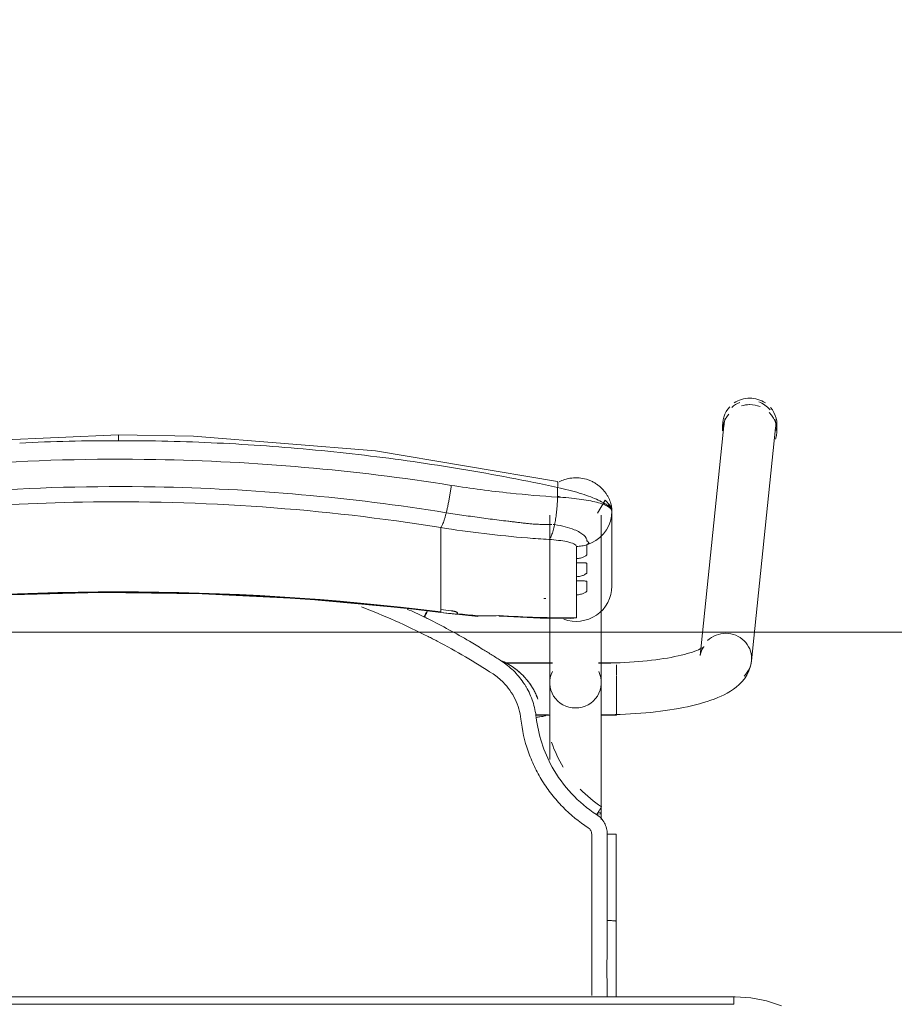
# Model space of a CAD drawing. Header units: metres. Extents: x 3 to 43.5, y -74 to -48.5.
# Tile 105 of 209: x 37.01 to 37.361, y -56.584 to -56.189. Entities that reach past the tile are written whole.
import ezdxf

# ---------------------------------------------------------------- set-up
doc = ezdxf.new("R2010")
doc.units = ezdxf.units.M
doc.layers.add('1PAV - FRIG_dwg', color=7, linetype='Continuous', lineweight=18, true_color=0x767676)
doc.layers.add('TUB_FRIGO', color=30, linetype='Continuous', lineweight=18, true_color=0xff7f00)
doc.layers.add('I-FURN', color=7, linetype='Continuous', lineweight=18)

# ---------------------------------------------------------------- blocks, each defined once
blk = doc.blocks.new('ConjuntoParaAlunoTamanho6 - CJA06_ConjuntoParaAlunoTamanho6-V23-1PAV - FRIGORÍFICA')
at = {"layer": 'I-FURN', "color": 253, "true_color": 0xaaaaaa}
for p, q in [((0.24321, 0.29526), (0.23354, 0.20182)), ((0.24254, 0.29456), (0.24254, 0.29197)), ((0.25413, 0.19969), (0.2638, 0.29312)), ((0.2643, 0.29197), (0.2643, 0.29456)), ((0.17315, 0.25812), (0.17315, 0.19097)), ((0.19385, 0.19097), (0.19385, 0.25812)), ((0.1981, 0.22964), (0.1981, 0.25969)), ((0.12943, 0.2438), (0.12943, 0.25317)), ((0.17457, 0.25441), (0.17513, 0.25435)), ((0.1959, 0.25221), (0.19685, 0.25395)), ((0.19685, 0.25395), (0.19754, 0.2558)), ((0.19471, 0.25062), (0.1959, 0.25221)), ((0.12943, 0.24214), (0.12943, 0.2438)), ((0.12943, 0.24214), (0.12943, 0.23653)), ((0.18386, 0.23904), (0.18386, 0.24073)), ((0.12943, 0.23653), (0.12943, 0.23486)), ((0.12943, 0.23486), (0.12943, 0.22925)), ((0.18386, 0.23176), (0.18386, 0.23345)), ((0.12943, 0.22759), (0.12943, 0.22925)), ((0.12943, 0.22759), (0.12943, 0.22197)), ((0.18386, 0.21701), (0.18386, 0.22617)), ((0.12943, 0.22031), (0.12943, 0.22197)), ((0.12946, 0.21915), (0.14434, 0.21757)), ((0.17944, 0.21689), (0.18173, 0.21678)), ((0.17429, 0.19894), (0.15474, 0.19894)), ((0.17429, 0.19879), (0.15494, 0.19879)), ((0.2, 0.19894), (0.19271, 0.19894)), ((0.19385, 0.19879), (0.19271, 0.19879)), ((0.19385, 0.19845), (0.19385, 0.19879)), ((0.19385, 0.19764), (0.19385, 0.19845)), ((0.2, 0.1938), (0.2, 0.19814)), ((0.19385, 0.1916), (0.19385, 0.19367)), ((0.2, 0.18573), (0.2, 0.19364)), ((0.19385, 0.18582), (0.19385, 0.18688)), ((0.19385, 0.18301), (0.19385, 0.18582)), ((0.2, 0.17794), (0.2, 0.1856)), ((0.16757, 0.17809), (0.17268, 0.17809)), ((0.1676, 0.17794), (0.17323, 0.17794)), ((0.19377, 0.17794), (0.2, 0.17794)), ((0.19385, 0.17809), (0.19385, 0.17951)), ((0.19385, 0.13604), (0.19385, 0.13857)), ((0.19983, 0.13021), (0.19982, 0.0953)), ((0.19982, 0.06497), (0.19982, 0.0953)), ((0.247, 0.06497), (-0.247, 0.06497)), ((0.247, 0.06497), (-0.247, 0.06497)), ((0.247, 0.06497), (0.247, 0.06197))]:
    blk.add_line(p, q, dxfattribs=at)
at = {"layer": 'I-FURN', "color": 253, "true_color": 0xaaaaaa, "flags": 128}
for points in [[(0.0001, 0.2904), (-0.07267, 0.28721), (-0.14486, 0.2777), (-0.17603, 0.27161)], [(0.17623, 0.27161), (0.10331, 0.28398), (0.03018, 0.28985), (0.0001, 0.2904)], [(0.17627, 0.2654), (0.17627, 0.26637), (0.17627, 0.26734), (0.17627, 0.26831), (0.17627, 0.26928)], [(0.1981, 0.25971), (0.19792, 0.26092), (0.19739, 0.26208), (0.1954, 0.2642), (0.19227, 0.25896)], [(0.19754, 0.2558), (0.19796, 0.25773), (0.1981, 0.25969)], [(0.1981, 0.25971), (0.1981, 0.2522), (0.1981, 0.24468)], [(0.1981, 0.22964), (0.1981, 0.23715), (0.1981, 0.24467), (0.1981, 0.25218), (0.1981, 0.25969)], [(0.19172, 0.24799), (0.19331, 0.2492), (0.19471, 0.25062)], [(0.18386, 0.24073), (0.18386, 0.24195), (0.18386, 0.24317), (0.18386, 0.24439), (0.18386, 0.24561)], [(0.1881, 0.24628), (0.18997, 0.24701), (0.19172, 0.24799)], [(0.1881, 0.24628), (0.1881, 0.24532), (0.1881, 0.24435), (0.1881, 0.24339), (0.1881, 0.24243)], [(0.18386, 0.23345), (0.18386, 0.23485), (0.18386, 0.23624), (0.18386, 0.23764), (0.18386, 0.23904)], [(0.1881, 0.23868), (0.1881, 0.2378), (0.1881, 0.23692), (0.1881, 0.23603), (0.1881, 0.23515)], [(0.18386, 0.22617), (0.18386, 0.22757), (0.18386, 0.22897), (0.18386, 0.23036), (0.18386, 0.23176)], [(0.1881, 0.23141), (0.1881, 0.23052), (0.1881, 0.22964), (0.1881, 0.22876), (0.1881, 0.22787)], [(-0.12926, 0.21915), (-0.08865, 0.22342), (-0.0479, 0.2261), (-0.00707, 0.22717), (0.03376, 0.22666), (0.07455, 0.22454), (0.11521, 0.22083), (0.12946, 0.21915)], [(0.12943, 0.21937), (0.12943, 0.21961), (0.12943, 0.21984), (0.12943, 0.22007), (0.12943, 0.22031)], [(0.1361, 0.21901), (0.1361, 0.21893), (0.1361, 0.21886), (0.1361, 0.21878), (0.1361, 0.2187)], [(0.15351, 0.21761), (0.16928, 0.2169), (0.18131, 0.21677)], [(0.18173, 0.21678), (0.18279, 0.21686), (0.18386, 0.21701)], [(0.23507, 0.20536), (0.23501, 0.20531), (0.23482, 0.20518), (0.23451, 0.20499), (0.23408, 0.20476), (0.23355, 0.20449), (0.23291, 0.2042), (0.23217, 0.20389), (0.23133, 0.20358), (0.23041, 0.20326), (0.22941, 0.20294), (0.22832, 0.20262), (0.22717, 0.2023), (0.22594, 0.20199), (0.22464, 0.20169), (0.22328, 0.2014), (0.22186, 0.20112), (0.22039, 0.20086), (0.21886, 0.2006), (0.21729, 0.20036), (0.21567, 0.20014), (0.214, 0.19993), (0.2123, 0.19973), (0.21057, 0.19956), (0.2088, 0.1994), (0.207, 0.19926), (0.20518, 0.19913), (0.20334, 0.19903), (0.20148, 0.19894), (0.19961, 0.19888), (0.19772, 0.19883), (0.19583, 0.1988), (0.19394, 0.19879), (0.19385, 0.19879)], [(0.23354, 0.20182), (0.23373, 0.20287), (0.23403, 0.20376), (0.23437, 0.20445), (0.23469, 0.20492), (0.23492, 0.20521), (0.23505, 0.20534), (0.23507, 0.20536)], [(0.25413, 0.19969), (0.25375, 0.19762), (0.25311, 0.19572), (0.25226, 0.19403), (0.25129, 0.19256), (0.25023, 0.19128), (0.24913, 0.19017), (0.24799, 0.18919), (0.24683, 0.18832), (0.24563, 0.18753), (0.24441, 0.18681), (0.24316, 0.18615), (0.24188, 0.18553), (0.24055, 0.18496), (0.23919, 0.18441), (0.23778, 0.1839), (0.23633, 0.18341), (0.23483, 0.18295), (0.2333, 0.18251), (0.23171, 0.1821), (0.23008, 0.1817), (0.22841, 0.18133), (0.2267, 0.18098), (0.22495, 0.18064), (0.22315, 0.18033), (0.22132, 0.18004), (0.21946, 0.17976), (0.21756, 0.17951), (0.21562, 0.17928), (0.21366, 0.17906), (0.21168, 0.17887), (0.20967, 0.1787), (0.20763, 0.17855), (0.20558, 0.17842), (0.20352, 0.17831), (0.20144, 0.17823), (0.19935, 0.17816), (0.19725, 0.17811), (0.19515, 0.17809), (0.19385, 0.17809)], [(0.17315, 0.16015), (0.17315, 0.162), (0.17315, 0.16382), (0.17315, 0.1656), (0.17315, 0.16735), (0.17315, 0.16905), (0.17315, 0.17071), (0.17315, 0.17233), (0.17315, 0.1739), (0.17315, 0.17541), (0.17315, 0.17687), (0.17315, 0.17828), (0.17315, 0.17963), (0.17315, 0.18092), (0.17315, 0.18215), (0.17315, 0.18331), (0.17315, 0.18441), (0.17315, 0.18544), (0.17315, 0.1864), (0.17315, 0.18729), (0.17315, 0.1881), (0.17315, 0.18885), (0.17315, 0.18951), (0.17315, 0.19011), (0.17315, 0.19062), (0.17315, 0.19097)], [(0.19385, 0.19097), (0.19385, 0.19051), (0.19385, 0.18998), (0.19385, 0.18937), (0.19385, 0.18869), (0.19385, 0.18793), (0.19385, 0.1871), (0.19385, 0.18619), (0.19385, 0.18522), (0.19385, 0.18417), (0.19385, 0.18306), (0.19385, 0.18188), (0.19385, 0.18064), (0.19385, 0.17934), (0.19385, 0.17798), (0.19385, 0.17656), (0.19385, 0.17508), (0.19385, 0.17355), (0.19385, 0.17198), (0.19385, 0.17035), (0.19385, 0.16868), (0.19385, 0.16696), (0.19385, 0.16521), (0.19385, 0.16342), (0.19385, 0.16159), (0.19385, 0.15974), (0.19385, 0.15785), (0.19385, 0.15594), (0.19385, 0.15401), (0.19385, 0.15206), (0.19385, 0.15009), (0.19385, 0.14811), (0.19385, 0.14612), (0.19385, 0.14413), (0.19385, 0.14213), (0.19385, 0.14013), (0.19385, 0.13857)], [(0.16841, 0.18432), (0.16841, 0.18434), (0.16841, 0.18435), (0.16841, 0.18437), (0.16841, 0.18438)], [(0.19623, 0.13025), (0.19623, 0.12639), (0.19623, 0.12254), (0.19623, 0.11868), (0.19623, 0.11483), (0.19623, 0.11097), (0.19623, 0.10712), (0.19623, 0.10327), (0.19623, 0.09941), (0.19623, 0.09556)], [(0.2662, 0.06136), (0.26421, 0.06209), (0.2622, 0.06274), (0.26015, 0.06331), (0.25809, 0.06379), (0.25601, 0.0642), (0.25391, 0.06451), (0.25181, 0.06475), (0.24969, 0.0649), (0.24757, 0.06496), (0.247, 0.06497)], [(0.247, 0.06197), (0.1235, 0.06197), (0, 0.06197), (-0.1235, 0.06197), (-0.247, 0.06197)], [(-0.247, 0.06197), (-0.1235, 0.06197), (0, 0.06197), (0.1235, 0.06197), (0.247, 0.06197)]]:
    blk.add_lwpolyline(points, dxfattribs=at)
at = {"layer": 'I-FURN', "color": 253, "true_color": 0xaaaaaa}
for centre, major_axis, ratio, start_param, end_param in [((0.25342, 0.29456), (0.01088, 0), 0.965926, 1.570796, 2.182166), ((0.25342, 0.29456), (-0.01088, 0), 0.965926, 4.098128, 4.712389), ((0.25342, 0.29456), (0.01088, 0), 0.965926, 2.404321, 3.312013), ((0.25351, 0.29419), (-0.01029, 0.00107), 0.967158, 5.223081, 5.597593), ((0.25342, 0.29197), (0.01088, 0), 0.965926, 1.581694, 1.883969), ((0.25342, 0.29197), (0.01088, 0), 0.965926, 1.176355, 1.570796), ((0.25351, 0.29419), (-0.01029, 0.00107), 0.967158, 3.921544, 4.46746), ((0.25342, 0.29456), (0.01088, 0), 0.965926, 6.052088, 6.985956), ((0.25342, 0.29197), (0.01088, 0), 0.965926, 2.446266, 3.141593), ((0.25351, 0.29419), (-0.01029, 0.00107), 0.967158, 6.102343, 6.382991), ((0.25342, 0.29197), (0.01088, 0), 0.965926, 5.959867, 7.062609), ((0.25351, 0.29419), (-0.01029, 0.00107), 0.967158, 3.141593, 3.502975), ((0.0001, -0.77159), (1.0211, 0), 0.978148, 1.443771, 1.697822), ((0.0001, -0.77117), (1.0209, 0), 0.978148, 1.443771, 1.697822), ((0.1837, 0.22964), (0.0144, 0), 0.978148, 4.362105, 6.283185), ((0.17947, 0.60128), (0.385, 0), 0.978148, 4.689765, 4.691852), ((0.17947, 0.60356), (0.395, 0), 0.978148, 4.585364, 4.595996), ((0.17947, 0.60221), (0.3948, 0), 0.978148, 4.585364, 4.595936), ((0.17947, 0.60263), (0.395, 0), 0.978148, 4.602237, 4.623287), ((0.14521, 0.22754), (0.00087, 0.00996), 0.018501, 2.93296, 3.325659), ((0.17947, 0.60336), (0.395, 0), 0.978148, 4.644485, 4.723499), ((0.24383, 0.20075), (-0.01029, 0.00107), 0.967158, 4.812195, 5.597593), ((0.24383, 0.20075), (-0.01029, 0.00107), 0.967158, 3.241398, 4.812195), ((0.24383, 0.20075), (-0.01029, 0.00107), 0.967158, 2.456, 3.241398), ((0.1835, 0.19097), (0.01035, 0), 0.978148, 2.686587, 4.712389), ((0.1835, 0.19097), (0.01035, 0), 0.978148, 4.712389, 6.738191), ((0.1835, 0.13857), (0.01035, 0), 0.069756, 5.759587, 6.776353)]:
    blk.add_ellipse(centre, major_axis=major_axis, ratio=ratio, start_param=start_param, end_param=end_param, dxfattribs=at)
for points in [[(0.0001, 0.29036), (0.0001, 0.29029), (0.0001, 0.29001), (0.0001, 0.28916), (0.0001, 0.28841), (0.0001, 0.28802)], [(-0.01972, 0.28779), (-0.02633, 0.28763), (-0.03293, 0.2874), (-0.03953, 0.28708)], [(0.0001, 0.28802), (-0.00651, 0.28802), (-0.01312, 0.28795), (-0.01972, 0.28779)], [(0.01992, 0.28779), (0.01332, 0.28795), (0.00671, 0.28802), (0.0001, 0.28802)], [(0.03973, 0.28708), (0.03313, 0.2874), (0.02653, 0.28763), (0.01992, 0.28779)], [(0.0595, 0.28591), (0.05292, 0.28638), (0.04633, 0.28677), (0.03973, 0.28708)], [(0.07921, 0.28427), (0.07265, 0.28489), (0.06608, 0.28544), (0.0595, 0.28591)], [(0.09885, 0.28217), (0.09232, 0.28294), (0.08577, 0.28365), (0.07921, 0.28427)], [(0.11839, 0.27961), (0.11189, 0.28054), (0.10538, 0.28139), (0.09885, 0.28217)], [(0.13782, 0.27661), (0.13136, 0.27768), (0.12489, 0.27868), (0.11839, 0.27961)], [(0.15712, 0.27316), (0.15071, 0.27438), (0.14427, 0.27553), (0.13782, 0.27661)], [(0.17627, 0.26928), (0.16991, 0.27065), (0.16353, 0.27194), (0.15712, 0.27316)], [(0.13164, 0.25914), (0.13175, 0.25959), (0.13198, 0.26053), (0.13231, 0.26203), (0.13262, 0.26359), (0.13292, 0.2652), (0.1332, 0.26684), (0.13344, 0.26848), (0.13359, 0.26956), (0.13366, 0.2701)], [(0.17627, 0.26928), (0.17633, 0.26966), (0.17642, 0.27037), (0.17644, 0.2712), (0.17636, 0.27149), (0.1763, 0.27156)], [(0.17513, 0.25435), (0.1752, 0.25471), (0.17534, 0.25544), (0.17553, 0.25659), (0.17571, 0.25778), (0.17586, 0.25902), (0.17599, 0.26028), (0.1761, 0.26156), (0.17618, 0.26285), (0.17624, 0.26413), (0.17626, 0.26498), (0.17627, 0.2654)], [(0.1981, 0.25969), (0.1981, 0.26035), (0.19703, 0.26165), (0.19239, 0.26338), (0.18523, 0.2647), (0.17934, 0.26523), (0.17627, 0.2654)], [(0.17811, 0.26528), (0.17751, 0.26545), (0.1769, 0.26561), (0.17629, 0.26577)], [(0.12943, 0.25317), (0.12952, 0.25327), (0.1297, 0.25353), (0.13, 0.25409), (0.13031, 0.25481), (0.13064, 0.25568), (0.13097, 0.2567), (0.1313, 0.25786), (0.13153, 0.2587), (0.13164, 0.25914)], [(0.17285, 0.2484), (0.17297, 0.2485), (0.1732, 0.24877), (0.17355, 0.24934), (0.17389, 0.25006), (0.17423, 0.25093), (0.17455, 0.25195), (0.17485, 0.25308), (0.17504, 0.25392), (0.17513, 0.25435)], [(0.18386, 0.24561), (0.18422, 0.24561), (0.18494, 0.24565), (0.18601, 0.24578), (0.18707, 0.24599), (0.18776, 0.24617), (0.1881, 0.24628)], [(0.12434, 0.2095), (0.11559, 0.21393), (0.10668, 0.21788), (0.09759, 0.22133)], [(0.11594, 0.2205), (0.11821, 0.21947), (0.12046, 0.21841), (0.1227, 0.21732)], [(0.1227, 0.21732), (0.12291, 0.21776), (0.12336, 0.21866), (0.12377, 0.21945), (0.12395, 0.2198)], [(0.12436, 0.21651), (0.12408, 0.21665), (0.12353, 0.21692), (0.12297, 0.21719), (0.1227, 0.21732)], [(0.12334, 0.21813), (0.12319, 0.21783), (0.12304, 0.21753), (0.12289, 0.21723)], [(0.12395, 0.21936), (0.12377, 0.21898), (0.12356, 0.21856), (0.12335, 0.21813)], [(0.1336, 0.21981), (0.13377, 0.21979), (0.1341, 0.21974), (0.13456, 0.21967), (0.13499, 0.21957), (0.13538, 0.21946), (0.13569, 0.21935), (0.13593, 0.21923), (0.13606, 0.21912), (0.1361, 0.21905), (0.1361, 0.21901)], [(0.1361, 0.2187), (0.1361, 0.21868), (0.13609, 0.21865), (0.13607, 0.21862), (0.13605, 0.2186)], [(0.14432, 0.21779), (0.14576, 0.21776), (0.1486, 0.21775), (0.15133, 0.21782), (0.15267, 0.21788)], [(0.15267, 0.21788), (0.1532, 0.21758), (0.15369, 0.21752), (0.15417, 0.21772)], [(0.14098, 0.20758), (0.13826, 0.20916), (0.13276, 0.21224), (0.12717, 0.21512), (0.12436, 0.21651)], [(0.12798, 0.20762), (0.12738, 0.20794), (0.12617, 0.20857), (0.12495, 0.20919), (0.12434, 0.2095)], [(0.1504, 0.19445), (0.14673, 0.19684), (0.13935, 0.20142), (0.13181, 0.20561), (0.12798, 0.20762)], [(0.14635, 0.20432), (0.14546, 0.20487), (0.14368, 0.20597), (0.14188, 0.20704), (0.14098, 0.20758)], [(0.15378, 0.19963), (0.15256, 0.20043), (0.1501, 0.202), (0.14762, 0.20355), (0.14638, 0.20431)], [(0.15863, 0.1971), (0.15703, 0.19822), (0.15531, 0.19916), (0.1535, 0.1999)], [(0.15374, 0.19972), (0.15472, 0.19931), (0.15575, 0.19881), (0.1568, 0.1982)], [(0.1625, 0.1911), (0.16134, 0.1928), (0.15869, 0.19594), (0.1555, 0.19851), (0.15378, 0.19963)], [(0.15448, 0.19112), (0.15386, 0.19174), (0.15256, 0.19292), (0.15114, 0.19396), (0.1504, 0.19445)], [(0.16156, 0.17636), (0.16124, 0.17915), (0.15968, 0.18454), (0.15645, 0.18912), (0.15448, 0.19112)], [(0.16371, 0.18924), (0.16352, 0.18955), (0.16313, 0.19018), (0.16271, 0.1908), (0.1625, 0.1911)], [(0.16501, 0.19076), (0.16537, 0.19026), (0.16604, 0.18925), (0.16695, 0.18767), (0.16775, 0.18603), (0.1682, 0.1849), (0.16841, 0.18432)], [(0.16774, 0.17706), (0.1675, 0.1792), (0.16656, 0.18343), (0.16479, 0.18738), (0.16371, 0.18924)], [(0.17146, 0.1778), (0.17147, 0.17776), (0.17128, 0.17766), (0.17046, 0.17746), (0.16921, 0.17725), (0.16823, 0.17712), (0.16774, 0.17706)], [(0.1786, 0.15703), (0.17667, 0.16018), (0.1751, 0.16355), (0.1739, 0.16704)], [(0.19391, 0.14119), (0.19084, 0.14321), (0.18795, 0.1456), (0.18537, 0.14827)], [(0.19199, 0.13805), (0.19225, 0.13846), (0.19278, 0.13928), (0.19344, 0.14033), (0.19385, 0.14103), (0.19393, 0.14119), (0.19391, 0.14119)], [(0.19623, 0.13025), (0.19622, 0.13104), (0.19604, 0.13255), (0.19519, 0.13473), (0.19383, 0.13663), (0.19265, 0.13762), (0.19199, 0.13805)], [(0.19, 0.13025), (0.19, 0.1305), (0.18994, 0.13099), (0.18966, 0.1317), (0.18922, 0.13231), (0.18884, 0.13263), (0.18863, 0.13277)], [(0.19, 0.09555), (0.19, 0.09868), (0.19, 0.10482), (0.19, 0.11314), (0.19, 0.12173), (0.19, 0.1274), (0.19, 0.13025)], [(0.19982, 0.1302), (0.19984, 0.13021), (0.19969, 0.13022), (0.19891, 0.13024), (0.1977, 0.13025), (0.19672, 0.13025), (0.19623, 0.13025)], [(0.19982, 0.1302), (0.19982, 0.12729), (0.19982, 0.12438), (0.19982, 0.12147)], [(0.19982, 0.09529), (0.19982, 0.1011), (0.19982, 0.11273), (0.19982, 0.12438), (0.19982, 0.1302)], [(0.19982, 0.11273), (0.19982, 0.10691), (0.19982, 0.1011), (0.19982, 0.09528)], [(0.19623, 0.09556), (0.19662, 0.09556), (0.19701, 0.09556), (0.19738, 0.09555)], [(0.19738, 0.09555), (0.19775, 0.09554), (0.1981, 0.09553), (0.19841, 0.09551)], [(0.19982, 0.0953), (0.19982, 0.0953), (0.19982, 0.09529), (0.19982, 0.09529)], [(0.19982, 0.06497), (0.19982, 0.07507), (0.19982, 0.08518), (0.19982, 0.09529)], [(0.19982, 0.07534), (0.19982, 0.07188), (0.19982, 0.06842), (0.19982, 0.06497)]]:
    blk.add_open_spline(points, degree=3, dxfattribs=at)
for points, knots in [([(-0.13346, 0.2701), (-0.0847, 0.2778), (0.00519, 0.28415), (0.09466, 0.27626), (0.13366, 0.2701)], [-1, -1, -1, -1, -0.444444, 0, 0, 0, 0]), ([(0.17699, 0.27153), (0.17765, 0.27187), (0.17927, 0.27255), (0.18196, 0.27315), (0.18496, 0.2732), (0.18741, 0.27274), (0.18905, 0.27216), (0.18996, 0.27176), (0.19062, 0.27143), (0.19127, 0.27106), (0.19212, 0.27051), (0.19313, 0.26973), (0.19423, 0.2687), (0.19516, 0.26763), (0.19594, 0.26656), (0.1966, 0.26547), (0.19712, 0.26439), (0.19752, 0.26334), (0.1978, 0.26234), (0.19804, 0.26108), (0.1981, 0.26023), (0.1981, 0.25971)], [0.3275759, 0.3275759, 0.3275759, 0.3275759, 0.375, 0.4375, 0.5, 0.5625, 0.59375, 0.609375, 0.625, 0.640625, 0.65625, 0.6875, 0.71875, 0.75, 0.78125, 0.8125, 0.84375, 0.875, 0.90625, 0.9375, 1, 1, 1, 1]), ([(-0.13144, 0.25914), (-0.08343, 0.26683), (0.00512, 0.27318), (0.09323, 0.26529), (0.13164, 0.25914)], [-1, -1, -1, -1, -0.444444, 0, 0, 0, 0]), ([(0.13366, 0.2701), (0.14155, 0.26885), (0.15578, 0.26699), (0.16997, 0.2658), (0.17627, 0.2654)], [-1, -1, -1, -1, -0.444444, 0, 0, 0, 0]), ([(0.17627, 0.26928), (0.1778, 0.26895), (0.18084, 0.26823), (0.1851, 0.26704), (0.18885, 0.26578), (0.19302, 0.26411), (0.19708, 0.26187), (0.1981, 0.26034), (0.1981, 0.25971)], [0, 0, 0, 0, 0.125, 0.25, 0.375, 0.5, 0.75, 1, 1, 1, 1]), ([(0.12943, 0.25317), (0.08224, 0.26075), (-0.00484, 0.26702), (-0.09148, 0.25924), (-0.12923, 0.25317)], [-1, -1, -1, -1, -0.444444, 0, 0, 0, 0]), ([(0.19589, 0.26257), (0.19565, 0.26263), (0.19517, 0.26271), (0.1947, 0.26267), (0.19448, 0.26263)], [0.3140409, 0.3140409, 0.3140409, 0.3140409, 0.375, 0.4333514, 0.4333514, 0.4333514, 0.4333514]), ([(0.1981, 0.25971), (0.1981, 0.26024), (0.19787, 0.26101), (0.19723, 0.26183), (0.19682, 0.26214), (0.1966, 0.26226)], [0, 0, 0, 0, 0.125, 0.1875, 0.25, 0.25, 0.25, 0.25]), ([(0.13164, 0.25914), (0.13399, 0.25877), (0.13871, 0.25805), (0.14577, 0.25706), (0.15166, 0.25629), (0.15577, 0.2558), (0.15812, 0.25552), (0.15988, 0.25532), (0.16163, 0.25511), (0.16339, 0.25489), (0.16514, 0.25469), (0.16691, 0.25455), (0.16868, 0.25447), (0.17104, 0.2544), (0.17282, 0.25442), (0.17401, 0.25447)], [0, 0, 0, 0, 0.166667, 0.333333, 0.5, 0.583333, 0.625, 0.666667, 0.708333, 0.75, 0.791667, 0.833333, 0.875, 0.916667, 1, 1, 1, 1]), ([(0.12943, 0.25317), (0.13522, 0.25225), (0.14681, 0.25064), (0.16129, 0.24919), (0.16997, 0.24858), (0.17285, 0.2484)], [0, 0, 0, 0, 0.4, 0.8, 1, 1, 1, 1]), ([(0.17513, 0.25435), (0.17661, 0.25414), (0.17948, 0.25358), (0.18284, 0.25246), (0.1849, 0.25145), (0.18608, 0.25069), (0.18754, 0.24953), (0.18812, 0.24854), (0.1881, 0.24778)], [0, 0, 0, 0, 0.2, 0.4, 0.55, 0.625, 0.7, 1, 1, 1, 1]), ([(0.17285, 0.2484), (0.17555, 0.24823), (0.17966, 0.24775), (0.18317, 0.24668), (0.18386, 0.24597), (0.18386, 0.24561)], [0, 0, 0, 0, 0.444444, 0.722222, 1, 1, 1, 1]), ([(0.1881, 0.24778), (0.18821, 0.24772), (0.18836, 0.24763), (0.18849, 0.24751), (0.18856, 0.24744), (0.1886, 0.24738), (0.18864, 0.24733), (0.1887, 0.24726), (0.18876, 0.24718), (0.1888, 0.24708), (0.18879, 0.247), (0.18877, 0.24693), (0.18873, 0.24686), (0.18866, 0.24676), (0.1885, 0.24657), (0.18828, 0.2464), (0.1881, 0.24628)], [0, 0, 0, 0, 0.166667, 0.25, 0.291667, 0.333333, 0.375, 0.416667, 0.5, 0.583333, 0.625, 0.666667, 0.708333, 0.75, 0.833333, 1, 1, 1, 1]), ([(0.1881, 0.24243), (0.1881, 0.24236), (0.18804, 0.24222), (0.18782, 0.24198), (0.18743, 0.2417), (0.18691, 0.24142), (0.18629, 0.24117), (0.18532, 0.24088), (0.18448, 0.24075), (0.18386, 0.24073)], [0, 0, 0, 0, 0.125, 0.25, 0.375, 0.5, 0.625, 0.75, 1, 1, 1, 1]), ([(0.18386, 0.23904), (0.18448, 0.23902), (0.18532, 0.23903), (0.18629, 0.23904), (0.18691, 0.23904), (0.18743, 0.23902), (0.18782, 0.23896), (0.18804, 0.23885), (0.1881, 0.23875), (0.1881, 0.23868)], [0, 0, 0, 0, 0.25, 0.375, 0.5, 0.625, 0.75, 0.875, 1, 1, 1, 1]), ([(0.1881, 0.23515), (0.1881, 0.23508), (0.18804, 0.23494), (0.18782, 0.2347), (0.18743, 0.23442), (0.18691, 0.23414), (0.18629, 0.23389), (0.18532, 0.2336), (0.18448, 0.23348), (0.18386, 0.23345)], [0, 0, 0, 0, 0.125, 0.25, 0.375, 0.5, 0.625, 0.75, 1, 1, 1, 1]), ([(0.18386, 0.23176), (0.18448, 0.23175), (0.18532, 0.23175), (0.18629, 0.23176), (0.18691, 0.23176), (0.18743, 0.23174), (0.18782, 0.23168), (0.18804, 0.23158), (0.1881, 0.23147), (0.1881, 0.23141)], [0, 0, 0, 0, 0.25, 0.375, 0.5, 0.625, 0.75, 0.875, 1, 1, 1, 1]), ([(0.1881, 0.22787), (0.1881, 0.22781), (0.18804, 0.22767), (0.18782, 0.22742), (0.18743, 0.22714), (0.18691, 0.22687), (0.18629, 0.22661), (0.18532, 0.22633), (0.18448, 0.2262), (0.18386, 0.22617)], [0, 0, 0, 0, 0.125, 0.25, 0.375, 0.5, 0.625, 0.75, 1, 1, 1, 1]), ([(0.13605, 0.2186), (0.13602, 0.21857), (0.13593, 0.21853), (0.13575, 0.2185), (0.13549, 0.21849), (0.13508, 0.2185), (0.13445, 0.21856), (0.1339, 0.21862), (0.1336, 0.21866)], [0, 0, 0, 0, 0.125, 0.25, 0.375, 0.5, 0.75, 1, 1, 1, 1]), ([(0.15683, 0.19818), (0.15764, 0.19771), (0.15919, 0.19669), (0.16207, 0.19434), (0.16393, 0.19226), (0.16501, 0.19076)], [0, 0, 0, 0, 0.25, 0.5, 1, 1, 1, 1]), ([(0.16841, 0.18438), (0.16796, 0.18563), (0.16686, 0.18807), (0.16383, 0.19273), (0.16081, 0.19558), (0.15863, 0.1971)], [0, 0, 0, 0, 0.25, 0.5, 1, 1, 1, 1]), ([(0.18863, 0.13277), (0.18486, 0.13521), (0.17974, 0.13937), (0.17389, 0.14605), (0.17007, 0.15149), (0.1669, 0.15732), (0.16353, 0.16552), (0.16208, 0.17192), (0.16156, 0.17636)], [0, 0, 0, 0, 0.25, 0.375, 0.5, 0.625, 0.75, 1, 1, 1, 1]), ([(0.16774, 0.17706), (0.16854, 0.1701), (0.17345, 0.15474), (0.18461, 0.14281), (0.19199, 0.13805)], [0, 0, 0, 0, 0.444444, 1, 1, 1, 1]), ([(0.19, 0.06548), (0.19, 0.06617), (0.19, 0.06811), (0.19, 0.07088), (0.19, 0.07365), (0.19, 0.07618), (0.19, 0.07838), (0.19, 0.0801), (0.19, 0.08153), (0.19, 0.08284), (0.19, 0.08398), (0.19, 0.08486), (0.19, 0.08558), (0.19, 0.08626), (0.19, 0.0868), (0.19, 0.08716), (0.19, 0.08749), (0.19, 0.08795), (0.19, 0.08848), (0.19, 0.089), (0.19, 0.08963), (0.19, 0.09074), (0.19, 0.09261), (0.19, 0.0945), (0.19, 0.09555)], [0.4659091, 0.4659091, 0.4659091, 0.4659091, 0.4772727, 0.5, 0.5227273, 0.5454545, 0.5681818, 0.5909091, 0.6136364, 0.6363636, 0.6590909, 0.6818182, 0.7045455, 0.7272727, 0.75, 0.7727273, 0.7954545, 0.8181818, 0.8409091, 0.8636364, 0.8863636, 0.9090909, 0.9545455, 1, 1, 1, 1]), ([(0.19618, 0.06498), (0.19616, 0.06721), (0.1961, 0.07741), (0.19616, 0.08755), (0.19623, 0.09556)], [0.8400419, 0.8400419, 0.8400419, 0.8400419, 0.875, 1, 1, 1, 1]), ([(0.19841, 0.09551), (0.19872, 0.09549), (0.19926, 0.09545), (0.19973, 0.09538), (0.19982, 0.09532), (0.19982, 0.0953)], [0.4, 0.4, 0.4, 0.4, 0.6, 0.8, 0.9699288, 0.9699288, 0.9699288, 0.9699288])]:
    blk.add_open_spline(points, degree=3, knots=knots, dxfattribs=at)
blk = doc.blocks.new('4 GRE - ESCOLA DE CINEMA E AUDIOVISUAL CINE REX R07_rvt-1-1PAV - FRIGORÍFICA')
at = {"layer": 'I-FURN', "color": 253, "lineweight": 18, "true_color": 0xaaaaaa}
blk.add_blockref('ConjuntoParaAlunoTamanho6 - CJA06_ConjuntoParaAlunoTamanho6-V23-1PAV - FRIGORÍFICA', (37.04989, -56.6463), dxfattribs=at)
blk = doc.blocks.new('1PAV - FRIG_dwg-1115125-1PAV - FRIGORÍFICA')
at = {"layer": 'TUB_FRIGO', "flags": 128}
blk.add_lwpolyline([(15.74685, 5.46496), (16.28306, 5.46496), (16.28306, 6.46496), (14.52484, 6.46496), (14.52484, 7.53671)], dxfattribs=at)

msp = doc.modelspace()

# ---------------------------------------------------------------- block references
at = {"lineweight": 5}
msp.add_blockref('4 GRE - ESCOLA DE CINEMA E AUDIOVISUAL CINE REX R07_rvt-1-1PAV - FRIGORÍFICA', (0, 0), dxfattribs=at)
at = {"layer": '1PAV - FRIG_dwg', "color": 7}
msp.add_blockref('1PAV - FRIG_dwg-1115125-1PAV - FRIGORÍFICA', (21.555, -62.9), dxfattribs=at)

doc.saveas('drawing.dxf')
